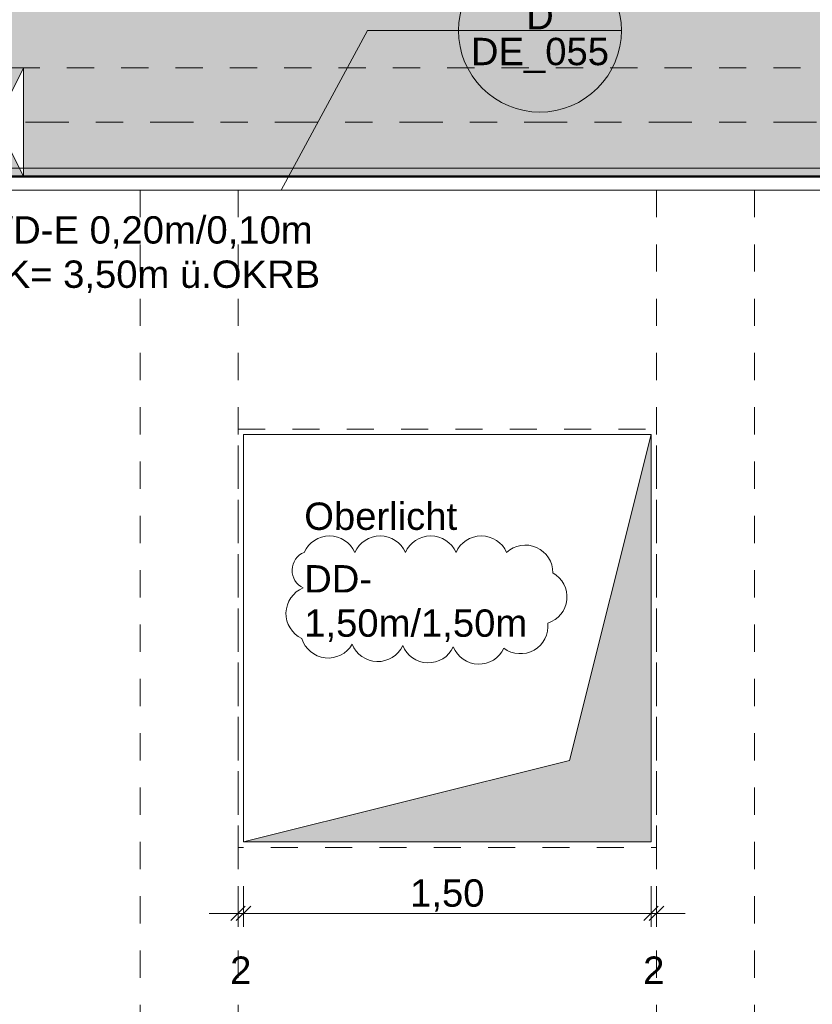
# Model space of a CAD drawing. Header units: metres. Extents: x -180 to 4, y -49 to 6.
# Tile 152 of 256: x -148.49 to -145.58, y -14.94 to -11.32. Entities that reach past the tile are written whole.
import ezdxf

# ---------------------------------------------------------------- set-up
doc = ezdxf.new("R2010")
doc.units = ezdxf.units.M
doc.header["$LTSCALE"] = 0.05
doc.header["$PDMODE"] = 1
doc.header["$PDSIZE"] = -2
for name, pattern in [('Linienart-20', [2.116531, 1.058062, -1.058469]), ('Linienart-53', [5.291531, 3.175, -1.058062, 0.352704, -0.705764]), ('VW-01 Strichlinie kurz', [1.999894, 0.999947, -0.999947])]:
    doc.linetypes.add(name, pattern=pattern)
doc.layers.get('0').update_dxf_attribs({"lineweight": 25})
for name, color, linetype, lineweight, true_color in [('30 -34 Innenwände- 11 Durchbruch', 4, 'Continuous', 9, 0x00ffff), ('30 -34 Innenwände- 6 Elemente', 7, 'Continuous', 9, 0xff6633), ('30 -35 Decken- 1 Konstruktion-Träger- Stahlbeton', 7, 'Continuous', 13, 0x33aa00), ('30 -35 Decken- 11 Durchbruch', 5, 'Continuous', 15, 0x0000ff), ('70 -72 Beschriftung- 1 Beschriftung allgemein', 7, 'Continuous', 9, 0xff6633), ('70 -72 Beschriftung- 7 Detailverweise', 7, 'Continuous', 9, 0x00dd00), ('70 -75 Raumstempel- 1 Raumstempel', 1, 'Continuous', 50, 0xff0000), ('70 -76 Bemaßung- 2 Allgemein', 7, 'Continuous', 5, 0x6666cc), ('70 -77 Revision- 2 Wolken', 7, 'Continuous', 18, 0x944cff), ('CW-Unsichtbar', 7, 'Continuous', 9, 0x599559)]:
    doc.layers.add(name, color=color, linetype=linetype, lineweight=lineweight, true_color=true_color)
for name, color, linetype, lineweight in [('70 -71 Achsen- 1 Gebäudeachsen', 7, 'Linienart-53', 18), ('70 -73 Bauteildarst.- 1 Ansicht 0.15', 7, 'Continuous', 15), ('Keine', 7, 'Continuous', 9)]:
    doc.layers.add(name, color=color, linetype=linetype, lineweight=lineweight)
doc.styles.add('Arial', font='arial.ttf')
doc.dimstyles.new('k+k_klein', dxfattribs={"dimtxt": 0.100689, "dimasz": 0.05302, "dimexe": 0.05, "dimexo": 0.15, "dimgap": 0.005, "dimtad": 1, "dimdec": 3, "dimtxsty": 'Arial', "dimblk": 'VW_SLASH-2', "dimblk1": 'VW_SLASH-2', "dimblk2": 'VW_SLASH-2', "dimcen": 0, "dimdle": 0.025, "dimadec": 3, "dimazin": 0, "dimtfac": 0.75, "dimtdec": 3, "dimtix": 1, "dimtmove": 0, "dimatfit": 0, "dimldrblk": 'VW_FILLEDARROW', "dimfxl": 0.1, "dimfxlon": 1, "dimfrac": 2, "dimtolj": 1, "dimarcsym": 0})

# ---------------------------------------------------------------- blocks, each defined once
blk = doc.blocks.new('Gruppe-6865')
at = {"layer": '30 -34 Innenwände- 6 Elemente', "flags": 128}
blk.add_lwpolyline([(-152.421, -11.897), (-145.221, -11.897), (-145.221, -11.867), (-152.421, -11.867)], close=True, dxfattribs=at)
blk = doc.blocks.new('Gruppe-6866')
at = {"layer": '30 -34 Innenwände- 6 Elemente', "color": 7, "transparency": 33554687}
blk.add_blockref('Gruppe-6865', (0, 0), dxfattribs=at)
blk = doc.blocks.new('Gruppe-6867')
at = {"layer": '30 -34 Innenwände- 6 Elemente', "color": 7, "transparency": 33554687}
blk.add_blockref('Gruppe-6866', (0, 0), dxfattribs=at)
at = {"layer": '30 -34 Innenwände- 6 Elemente', "color": 0, "flags": 1}
for tag in ['IFC_UUID', 'instanceID']:
    blk.add_attdef(tag, (-152.421, -11.897), '', height=0.00018, dxfattribs=at)
blk = doc.blocks.new('Gruppe-9740')
at = {"layer": '30 -35 Decken- 1 Konstruktion-Träger- Stahlbeton', "color": 7, "linetype": 'Linienart-20', "lineweight": 13, "transparency": 33554687}
for p, q in [((-99.221, -11.497), (-160.421, -11.497)), ((-99.221, -11.897), (-160.421, -11.897))]:
    blk.add_line(p, q, dxfattribs=at)
at = {"layer": '30 -35 Decken- 1 Konstruktion-Träger- Stahlbeton', "color": 0, "flags": 1}
for tag in ['IFC_UUID', 'instanceID']:
    blk.add_attdef(tag, (-160.421, -11.897), '', height=0.00018, dxfattribs=at)
blk = doc.blocks.new('Gruppe-12217')
at = {"layer": '30 -35 Decken- 1 Konstruktion-Träger- Stahlbeton', "color": 7, "linetype": 'Linienart-20', "lineweight": 13, "transparency": 33554687}
for p, q in [((-148.051, -39.247), (-148.051, -11.897)), ((-147.691, -39.247), (-147.691, -11.897))]:
    blk.add_line(p, q, dxfattribs=at)
at = {"layer": '30 -35 Decken- 1 Konstruktion-Träger- Stahlbeton', "color": 7, "linetype": 'Continuous', "lineweight": 35, "transparency": 33554687, "flags": 128}
blk.add_lwpolyline([(-148.051, -11.897), (-147.691, -11.897)], dxfattribs=at)
at = {"layer": '30 -35 Decken- 1 Konstruktion-Träger- Stahlbeton', "color": 0, "flags": 1}
for tag in ['IFC_UUID', 'instanceID']:
    blk.add_attdef(tag, (-148.051, -39.247), '', height=0.00018, dxfattribs=at)
blk = doc.blocks.new('Gruppe-12218')
at = {"layer": '30 -35 Decken- 1 Konstruktion-Träger- Stahlbeton', "color": 7, "linetype": 'Linienart-20', "lineweight": 13, "transparency": 33554687}
for p, q in [((-146.151, -39.247), (-146.151, -11.897)), ((-145.791, -39.247), (-145.791, -11.897))]:
    blk.add_line(p, q, dxfattribs=at)
at = {"layer": '30 -35 Decken- 1 Konstruktion-Träger- Stahlbeton', "color": 7, "linetype": 'Continuous', "lineweight": 35, "transparency": 33554687, "flags": 128}
blk.add_lwpolyline([(-146.151, -11.897), (-145.791, -11.897)], dxfattribs=at)
at = {"layer": '30 -35 Decken- 1 Konstruktion-Träger- Stahlbeton', "color": 0, "flags": 1}
for tag in ['IFC_UUID', 'instanceID']:
    blk.add_attdef(tag, (-146.151, -39.247), '', height=0.00018, dxfattribs=at)
blk = doc.blocks.new('_01-OG1_Tragwerk (2D)')
at = {"layer": '30 -34 Innenwände- 6 Elemente'}
blk.add_blockref('Gruppe-6867', (0, 0), dxfattribs=at)
at = {"layer": '30 -35 Decken- 1 Konstruktion-Träger- Stahlbeton'}
for name in ['Gruppe-9740', 'Gruppe-12217', 'Gruppe-12218']:
    blk.add_blockref(name, (0, 0), dxfattribs=at)
blk = doc.blocks.new('Gruppe-14535')
at = {"layer": '30 -34 Innenwände- 11 Durchbruch', "flags": 128}
blk.add_lwpolyline([(-148.681, -11.497), (-148.481, -11.497), (-148.681, -11.897), (-148.481, -11.897)], close=True, dxfattribs=at)
blk = doc.blocks.new('Gruppe-14536')
at = {"layer": '30 -34 Innenwände- 11 Durchbruch', "linetype": 'Continuous', "lineweight": 0}
blk.add_hatch(color=4, dxfattribs=at).paths.add_polyline_path([(-148.681, -11.897), (-148.681, -11.497), (-148.481, -11.897), (-148.481, -11.497)])
at = {"layer": '30 -34 Innenwände- 11 Durchbruch', "flags": 128}
blk.add_lwpolyline([(-148.681, -11.897), (-148.681, -11.497), (-148.481, -11.897), (-148.481, -11.497)], close=True, dxfattribs=at)
blk = doc.blocks.new('Gruppe-14537')
at = {"layer": '30 -34 Innenwände- 11 Durchbruch', "insert": (-148.6514, -12.3259), "char_height": 0.100689, "attachment_point": 7, "line_spacing_factor": 0.970891, "style": 'Arial'}
blk.add_mtext('WD-E 0,20m/0,10m\\PUK= 3,50m ü.OKRB', dxfattribs=at)
blk = doc.blocks.new('Gruppe-14538')
at = {"layer": '30 -34 Innenwände- 11 Durchbruch'}
for name in ['Gruppe-14535', 'Gruppe-14536']:
    blk.add_blockref(name, (0, 0), dxfattribs=at)
at = {"layer": '30 -34 Innenwände- 11 Durchbruch', "color": 7, "transparency": 33554687}
blk.add_blockref('Gruppe-14537', (0, 0), dxfattribs=at)
blk = doc.blocks.new('Gruppe-14539')
at = {"layer": 'CW-Unsichtbar', "linetype": 'Continuous', "lineweight": 5, "transparency": 33554687}
for p in [(-148.681, -11.697), (-148.481, -11.697)]:
    blk.add_point(p, dxfattribs=at)
at = {"layer": '30 -34 Innenwände- 11 Durchbruch', "color": 7, "transparency": 33554687}
blk.add_blockref('Gruppe-14538', (0, 0), dxfattribs=at)
at = {"layer": '30 -34 Innenwände- 11 Durchbruch', "color": 0, "flags": 1}
for tag in ['IFC_UUID', 'instanceID', 'prm0_name', 'prm0_type', 'prm0_value', 'prm1_name', 'prm1_type', 'prm1_value', 'prm2_name', 'prm2_type', 'prm2_value', 'prm3_name', 'prm3_type', 'prm3_value', 'prm4_name', 'prm4_type', 'prm4_value', 'prm5_name', 'prm5_type', 'prm5_value', 'prm6_name', 'prm6_type', 'prm6_value', 'prm7_name', 'prm7_type', 'prm7_value']:
    blk.add_attdef(tag, (-148.681, -12.3305), '', height=0.00018, dxfattribs=at)
blk = doc.blocks.new('Gruppe-14898')
at = {"layer": '70 -72 Beschriftung- 7 Detailverweise'}
blk.add_line((-146.28, -11.36), (-146.88, -11.36), dxfattribs=at)
at = {"layer": '70 -72 Beschriftung- 7 Detailverweise', "flags": 128}
blk.add_lwpolyline([(-146.28, -11.36), (-146.2814, -11.3894), (-146.2858, -11.4185), (-146.2929, -11.4471), (-146.3028, -11.4748), (-146.3154, -11.5014), (-146.3306, -11.5267), (-146.3481, -11.5503), (-146.3679, -11.5721), (-146.3897, -11.5919), (-146.4133, -11.6094), (-146.4386, -11.6246), (-146.4652, -11.6372), (-146.4929, -11.6471), (-146.5215, -11.6542), (-146.5506, -11.6586), (-146.58, -11.66), (-146.6094, -11.6586), (-146.6385, -11.6542), (-146.6671, -11.6471), (-146.6948, -11.6372), (-146.7214, -11.6246), (-146.7467, -11.6094), (-146.7703, -11.5919), (-146.7921, -11.5721), (-146.8119, -11.5503), (-146.8294, -11.5267), (-146.8446, -11.5014), (-146.8572, -11.4748), (-146.8671, -11.4471), (-146.8742, -11.4185), (-146.8786, -11.3894), (-146.88, -11.36), (-146.8786, -11.3306), (-146.8742, -11.3015), (-146.8671, -11.2729), (-146.8572, -11.2452), (-146.8446, -11.2186), (-146.8294, -11.1933), (-146.8119, -11.1697), (-146.7921, -11.1479), (-146.7703, -11.1281), (-146.7467, -11.1106), (-146.7214, -11.0954), (-146.6948, -11.0828), (-146.6671, -11.0729), (-146.6385, -11.0658), (-146.6094, -11.0614), (-146.58, -11.06), (-146.5506, -11.0614), (-146.5215, -11.0658), (-146.4929, -11.0729), (-146.4652, -11.0828), (-146.4386, -11.0954), (-146.4133, -11.1106), (-146.3897, -11.1281), (-146.3679, -11.1479), (-146.3481, -11.1697), (-146.3306, -11.1933), (-146.3154, -11.2186), (-146.3028, -11.2452), (-146.2929, -11.2729), (-146.2858, -11.3015), (-146.2814, -11.3306)], close=True, dxfattribs=at)
at = {"layer": '70 -72 Beschriftung- 7 Detailverweise'}
blk.add_point((-146.58, -11.36), dxfattribs=at)
at = {"layer": '70 -72 Beschriftung- 7 Detailverweise', "line_spacing_factor": 0.96878, "style": 'Arial'}
for s, insert, char_height, attachment_point in [('D', (-146.58, -11.3554), 0.1007, 8), ('DE_055', (-146.58, -11.3867), 0.10069, 2)]:
    blk.add_mtext(s, dxfattribs=dict(at, insert=insert, char_height=char_height, attachment_point=attachment_point))
blk = doc.blocks.new('Gruppe-14899')
at = {"layer": '70 -72 Beschriftung- 7 Detailverweise', "transparency": 33554687}
for q in [(-147.5323, -11.947), (-146.58, -11.36)]:
    blk.add_line((-147.215, -11.36), q, dxfattribs=at)
at = {"layer": '70 -72 Beschriftung- 7 Detailverweise', "color": 7, "transparency": 33554687}
blk.add_blockref('Gruppe-14898', (0, 0), dxfattribs=at)
blk = doc.blocks.new('Gruppe-15123')
at = {"layer": '30 -35 Decken- 11 Durchbruch', "linetype": 'Continuous', "lineweight": 0}
blk.add_hatch(color=5, dxfattribs=at).paths.add_polyline_path([(-147.671, -14.347), (-146.171, -14.347), (-146.171, -12.847), (-146.471, -14.047)])
at = {"layer": '30 -35 Decken- 11 Durchbruch', "flags": 128}
blk.add_lwpolyline([(-147.671, -14.347), (-146.171, -14.347), (-146.171, -12.847), (-146.471, -14.047)], close=True, dxfattribs=at)
blk = doc.blocks.new('Gruppe-15124')
at = {"layer": '30 -35 Decken- 11 Durchbruch', "flags": 128}
blk.add_lwpolyline([(-147.671, -14.347), (-147.671, -12.847), (-146.171, -12.847), (-146.471, -14.047)], close=True, dxfattribs=at)
blk = doc.blocks.new('Gruppe-15125')
at = {"layer": '30 -35 Decken- 11 Durchbruch', "insert": (-147.4476, -13.6104), "char_height": 0.100689, "attachment_point": 7, "line_spacing_factor": 0.970891, "style": 'Arial'}
blk.add_mtext('DD- \\P1,50m/1,50m', dxfattribs=at)
blk = doc.blocks.new('Gruppe-15126')
at = {"layer": '30 -35 Decken- 11 Durchbruch'}
for name in ['Gruppe-15123', 'Gruppe-15124']:
    blk.add_blockref(name, (0, 0), dxfattribs=at)
at = {"layer": '30 -35 Decken- 11 Durchbruch', "color": 7, "transparency": 33554687}
blk.add_blockref('Gruppe-15125', (0, 0), dxfattribs=at)
blk = doc.blocks.new('Gruppe-15127')
at = {"layer": 'CW-Unsichtbar', "linetype": 'Continuous', "lineweight": 5, "transparency": 33554687}
for p in [(-147.671, -13.597), (-146.171, -13.597)]:
    blk.add_point(p, dxfattribs=at)
at = {"layer": '30 -35 Decken- 11 Durchbruch', "color": 7, "transparency": 33554687}
blk.add_blockref('Gruppe-15126', (0, 0), dxfattribs=at)
at = {"layer": '30 -35 Decken- 11 Durchbruch', "color": 0, "flags": 1}
for tag in ['prm0_value', 'prm1_value', 'prm2_value', 'prm3_value', 'prm4_value', 'prm5_value', 'prm6_value', 'prm7_value', 'IFC_UUID', 'instanceID', 'prm0_name', 'prm0_type', 'prm1_name', 'prm1_type', 'prm2_name', 'prm2_type', 'prm3_name', 'prm3_type', 'prm4_name', 'prm4_type', 'prm5_name', 'prm5_type', 'prm6_name', 'prm6_type', 'prm7_name', 'prm7_type']:
    blk.add_attdef(tag, (-147.671, -14.347), '', height=0.00018, dxfattribs=at)
blk = doc.blocks.new('_OG1_2D (2D)')
at = {"layer": '70 -75 Raumstempel- 1 Raumstempel', "linetype": 'Continuous', "lineweight": 0, "true_color": 0xff0000}
blk.add_hatch(color=1, dxfattribs=at).paths.add_polyline_path([(-103.14599996, -2.62204198), (-103.14599996, -7.93204198), (-160.09599996, -7.93204198), (-160.09599996, -11.49704198), (-160.02099996, -11.49704198), (-160.02099996, -11.89704198), (-152.82099996, -11.89704198), (-152.82099996, -11.49704198), (-152.42099996, -11.49704198), (-152.42099996, -11.89704198), (-145.22099996, -11.89704198), (-145.22099996, -11.49704198), (-144.82099996, -11.49704198), (-144.82099996, -11.89704198), (-137.62099996, -11.89704198), (-137.62099996, -11.49704198), (-137.22099996, -11.49704198), (-137.22099996, -11.89704198), (-130.02099996, -11.89704198), (-130.02099996, -11.49704198), (-129.62099996, -11.49704198), (-129.62099996, -11.89704198), (-122.42099996, -11.89704198), (-122.42099996, -11.49704198), (-122.02099996, -11.49704198), (-122.02099996, -11.89704198), (-114.82099996, -11.89704198), (-114.82099996, -11.49704198), (-114.42099996, -11.49704198), (-114.42099996, -11.89704198), (-107.22099996, -11.89704198), (-107.22099996, -11.49704198), (-106.82099996, -11.49704198), (-106.82099996, -11.89704198), (-99.62099996, -11.89704198), (-99.62099996, -11.49704198), (-99.54599996, -11.49704198), (-99.54599996, -8.89704198), (-99.62099996, -8.89704198), (-99.62099996, -8.49704198), (-99.54599996, -8.49704198), (-99.54599996, -7.29704198), (-101.59599996, -7.29704198), (-101.59599996, -5.12204198), (-101.58099996, -5.12204198), (-101.58099996, -2.62204198)])
at = {"layer": '70 -73 Bauteildarst.- 1 Ansicht 0.15', "flags": 128}
blk.add_lwpolyline([(-159.97099996, -11.94704198), (-99.54599996, -11.94704198), (-99.54599996, -39.04704198), (-159.97099996, -39.04704198)], close=True, dxfattribs=at)
at = {"layer": '70 -75 Raumstempel- 1 Raumstempel', "flags": 128}
blk.add_lwpolyline([(-103.14599996, -7.93204198), (-160.09599996, -7.93204198), (-160.09599996, -11.49704198), (-160.02099996, -11.49704198), (-160.02099996, -11.89704198), (-152.82099996, -11.89704198), (-152.82099996, -11.49704198), (-152.42099996, -11.49704198), (-152.42099996, -11.89704198), (-145.22099996, -11.89704198), (-145.22099996, -11.49704198), (-144.82099996, -11.49704198), (-144.82099996, -11.89704198), (-137.62099996, -11.89704198)], dxfattribs=at)
at = {"layer": 'Keine', "color": 7, "linetype": 'VW-01 Strichlinie kurz', "lineweight": 9, "flags": 128}
blk.add_lwpolyline([(-147.69099996, -12.82704198), (-146.15099996, -12.82704198), (-146.15099996, -14.36704198), (-147.69099996, -14.36704198)], close=True, dxfattribs=at)
at = {"layer": '30 -34 Innenwände- 11 Durchbruch'}
blk.add_blockref('Gruppe-14539', (0, 0), dxfattribs=at)
at = {"layer": '30 -35 Decken- 11 Durchbruch'}
blk.add_blockref('Gruppe-15127', (0, 0), dxfattribs=at)
at = {"layer": '70 -72 Beschriftung- 7 Detailverweise'}
blk.add_blockref('Gruppe-14899', (0, 0), dxfattribs=at)
blk = doc.blocks.new('Gruppe-16995')
at = {"layer": '70 -77 Revision- 2 Wolken', "transparency": 33554687, "flags": 128}
blk.add_lwpolyline([(-147.4476, -13.2811, -0.298217), (-147.3545, -13.2201, -0.298217), (-147.2613, -13.2811, -0.298217), (-147.1682, -13.2201, -0.298217), (-147.0751, -13.2811, -0.298217), (-146.982, -13.2201, -0.298217), (-146.8889, -13.2811, -0.298217), (-146.7958, -13.2201, -0.298217), (-146.7026, -13.2811, -0.298217), (-146.5928, -13.2629, -0.298217), (-146.5323, -13.3564, -0.298217), (-146.481, -13.4551, -0.298217), (-146.5509, -13.5417, -0.298217), (-146.6016, -13.6407, -0.298217), (-146.7127, -13.6339, -0.298217), (-146.8074, -13.6925, -0.298217), (-146.8989, -13.6291, -0.298217), (-146.9936, -13.6877, -0.298217), (-147.0851, -13.6243, -0.298217), (-147.1797, -13.6829, -0.298217), (-147.2712, -13.6195, -0.298217), (-147.3708, -13.6693, -0.298217), (-147.4562, -13.5979, -0.298217), (-147.5146, -13.5032, -0.298217), (-147.4511, -13.4118, -0.298217), (-147.4921, -13.3452, -0.298217), (-147.4476, -13.2811)], format="xyb", close=True, dxfattribs=at)
blk = doc.blocks.new('VW_SLASH-2')
at = {"color": 0, "linetype": 'ByBlock', "lineweight": -2, "transparency": 16777216}
blk.add_line((0.472, 0), (-1, 0), dxfattribs=at)
at = {"color": 0, "lineweight": 5, "transparency": 16777216, "flags": 128}
blk.add_lwpolyline([(0.5, 0.5), (-0.5, -0.5)], dxfattribs=at)
blk = doc.blocks.new('*D20668')
at = {"layer": '70 -76 Bemaßung- 2 Allgemein', "color": 0, "lineweight": -2}
for p, q in [((-147.691, -14.51), (-147.691, -14.66)), ((-147.671, -14.51), (-147.671, -14.66)), ((-147.744, -14.61), (-147.797, -14.61)), ((-147.671, -14.61), (-147.691, -14.61)), ((-147.618, -14.61), (-147.565, -14.61))]:
    blk.add_line(p, q, dxfattribs=at)
at = {"layer": 'Defpoints', "color": 0}
for p in [(-147.691, -12.827), (-147.671, -12.847), (-147.691, -14.61)]:
    blk.add_point(p, dxfattribs=at)
at = {"layer": '70 -76 Bemaßung- 2 Allgemein', "color": 0, "lineweight": -2, "xscale": 0.05302001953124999, "yscale": 0.05302001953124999, "zscale": 0.05302001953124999}
blk.add_blockref('VW_SLASH-2', (-147.691, -14.61), dxfattribs=at)
at = {"layer": '70 -76 Bemaßung- 2 Allgemein', "color": 0, "lineweight": -2, "xscale": 0.05302001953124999, "yscale": 0.05302001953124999, "zscale": 0.05302001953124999, "rotation": 180}
blk.add_blockref('VW_SLASH-2', (-147.671, -14.61), dxfattribs=at)
at = {"layer": '70 -76 Bemaßung- 2 Allgemein', "color": 0, "insert": (-147.681, -14.8191), "char_height": 0.10069, "attachment_point": 5, "style": 'Arial'}
blk.add_mtext('\\A1;2', dxfattribs=at)
blk = doc.blocks.new('VW_FILLEDARROW')
at = {"linetype": 'Continuous', "lineweight": 0, "transparency": 16777216}
blk.add_hatch(color=0, dxfattribs=at).paths.add_polyline_path([(-2.829, 0.758), (0, 0), (-2.829, -0.758)])
at = {"color": 0, "lineweight": 5, "transparency": 16777216, "flags": 128}
blk.add_lwpolyline([(-2.829, 0.758), (0, 0), (-2.829, -0.758)], close=True, dxfattribs=at)
blk = doc.blocks.new('*D20669')
at = {"layer": '70 -76 Bemaßung- 2 Allgemein', "color": 0, "lineweight": -2}
for p, q in [((-147.671, -14.51), (-147.671, -14.66)), ((-146.171, -14.51), (-146.171, -14.66)), ((-146.224, -14.61), (-147.618, -14.61))]:
    blk.add_line(p, q, dxfattribs=at)
at = {"layer": 'Defpoints', "color": 0}
for p in [(-147.671, -12.847), (-146.171, -12.847), (-147.671, -14.61)]:
    blk.add_point(p, dxfattribs=at)
at = {"layer": '70 -76 Bemaßung- 2 Allgemein', "color": 0, "lineweight": -2, "xscale": 0.05302001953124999, "yscale": 0.05302001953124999, "zscale": 0.05302001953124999, "rotation": 180}
blk.add_blockref('VW_SLASH-2', (-147.671, -14.61), dxfattribs=at)
at = {"layer": '70 -76 Bemaßung- 2 Allgemein', "color": 0, "lineweight": -2, "xscale": 0.05302001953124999, "yscale": 0.05302001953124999, "zscale": 0.05302001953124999}
blk.add_blockref('VW_SLASH-2', (-146.171, -14.61), dxfattribs=at)
at = {"layer": '70 -76 Bemaßung- 2 Allgemein', "color": 0, "insert": (-146.921, -14.5445), "char_height": 0.10069, "attachment_point": 5, "style": 'Arial'}
blk.add_mtext('\\A1;1,50', dxfattribs=at)
blk = doc.blocks.new('*D20670')
at = {"layer": '70 -76 Bemaßung- 2 Allgemein', "color": 0, "lineweight": -2}
for p, q in [((-146.171, -14.51), (-146.171, -14.66)), ((-146.151, -14.51), (-146.151, -14.66)), ((-146.224, -14.61), (-146.277, -14.61)), ((-146.151, -14.61), (-146.171, -14.61)), ((-146.098, -14.61), (-146.045, -14.61))]:
    blk.add_line(p, q, dxfattribs=at)
at = {"layer": 'Defpoints', "color": 0}
for p in [(-146.171, -12.847), (-146.151, -12.9504), (-146.171, -14.61)]:
    blk.add_point(p, dxfattribs=at)
at = {"layer": '70 -76 Bemaßung- 2 Allgemein', "color": 0, "lineweight": -2, "xscale": 0.05302001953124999, "yscale": 0.05302001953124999, "zscale": 0.05302001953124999}
blk.add_blockref('VW_SLASH-2', (-146.171, -14.61), dxfattribs=at)
at = {"layer": '70 -76 Bemaßung- 2 Allgemein', "color": 0, "lineweight": -2, "xscale": 0.05302001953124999, "yscale": 0.05302001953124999, "zscale": 0.05302001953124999, "rotation": 180}
blk.add_blockref('VW_SLASH-2', (-146.151, -14.61), dxfattribs=at)
at = {"layer": '70 -76 Bemaßung- 2 Allgemein', "color": 0, "insert": (-146.161, -14.8191), "char_height": 0.10069, "attachment_point": 5, "style": 'Arial'}
blk.add_mtext('\\A1;2', dxfattribs=at)
blk = doc.blocks.new('_Achsen (3D)')
at = {"layer": '70 -71 Achsen- 1 Gebäudeachsen', "transparency": 33554687}
blk.add_line((-179.668, -11.697), (3.826, -11.697), dxfattribs=at)
blk = doc.blocks.new('Gruppe-16996')
at = {"layer": '70 -76 Bemaßung- 2 Allgemein'}
for base, p1, p2, text, override, picture, middle in [((-147.69099996, -14.61), (-147.67099996, -12.84704198), (-147.69099996, -12.82704198), '2', {"dimtxt": 0.100689, "dimgap": 0.005, "dimdec": 8, "dimpost": '<>', "dimtxsty": 'Arial', "dimtix": 0, "dimtmove": 2}, '*D20668', (-147.68099996, -14.81913712)), ((-147.67099996, -14.61), (-146.17099996, -12.84704198), (-147.67099996, -12.84704198), '1,50', {"dimtxt": 0.100689, "dimgap": 0.005, "dimdec": 8, "dimpost": '<>', "dimtxsty": 'Arial', "dimtmove": 2}, '*D20669', (-146.92099996, -14.54453646)), ((-146.17099996, -14.61), (-146.15099996, -12.95044387), (-146.17099996, -12.84704198), '2', {"dimtxt": 0.100689, "dimgap": 0.005, "dimdec": 8, "dimpost": '<>', "dimtxsty": 'Arial', "dimtix": 0, "dimtmove": 2}, '*D20670', (-146.16099996, -14.81913712))]:
    dim = blk.add_linear_dim(base=base, p1=p1, p2=p2, text=text, dimstyle='k+k_klein', override=override, dxfattribs=at)
    dim.commit()
    dim.dimension.update_dxf_attribs({"geometry": picture, "text_midpoint": middle})
blk = doc.blocks.new('_OG1_2D Bemaßung_ Beschriftung (2D)')
at = {"layer": '70 -76 Bemaßung- 2 Allgemein'}
blk.add_blockref('Gruppe-16996', (0, 0), dxfattribs=at)
at = {"layer": '70 -77 Revision- 2 Wolken'}
blk.add_blockref('Gruppe-16995', (0, 0), dxfattribs=at)
at = {"layer": '70 -72 Beschriftung- 1 Beschriftung allgemein', "insert": (-147.44756316, -13.0974982), "char_height": 0.100688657, "attachment_point": 1, "rotation": 359.9946693, "line_spacing_factor": 0.970891, "style": 'Arial'}
blk.add_mtext('Oberlicht', dxfattribs=at)

msp = doc.modelspace()

# ---------------------------------------------------------------- block references
at = {"layer": 'Keine', "color": 1}
msp.add_blockref('_01-OG1_Tragwerk (2D)', (0, 0), dxfattribs=at)

# ---------------------------------------------------------------- next in the draw order: block references
msp.add_blockref('_OG1_2D (2D)', (0, 0), dxfattribs=at)

# ---------------------------------------------------------------- next in the draw order: block references
msp.add_blockref('_OG1_2D Bemaßung_ Beschriftung (2D)', (0, 0), dxfattribs=at)

# ---------------------------------------------------------------- next in the draw order: block references
msp.add_blockref('_Achsen (3D)', (0, 0), dxfattribs=at)

doc.saveas('drawing.dxf')
